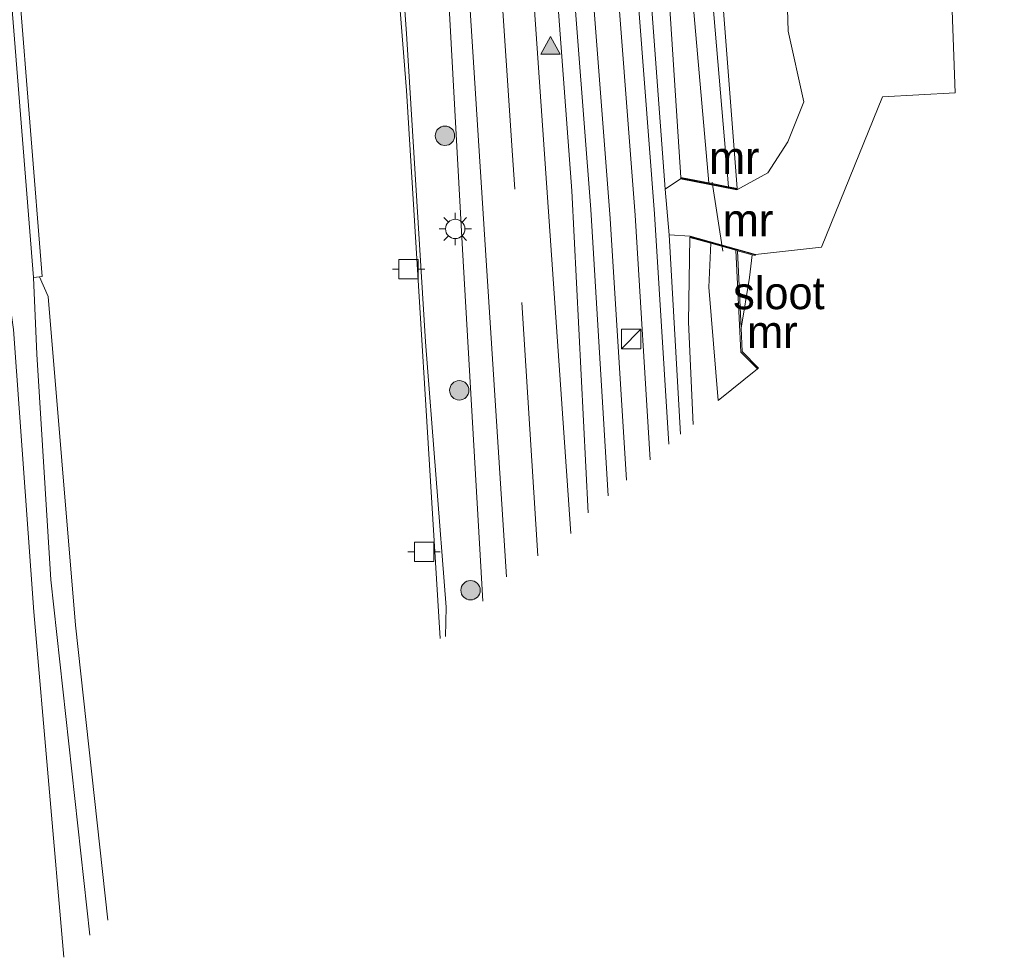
# Model space of a CAD drawing. Header units: millimetres. Extents: x 82463 to 85160, y 450000 to 452470.
# Tile 34 of 98: x 83445 to 83522, y 450663 to 450735. Entities that reach past the tile are written whole.
import ezdxf
from ezdxf.enums import TextEntityAlignment as Align

# ---------------------------------------------------------------- set-up
doc = ezdxf.new("R2010")
doc.units = ezdxf.units.MM
doc.linetypes.add('39strp', pattern=[12, 3, -9])
for name, color, linetype, lineweight in [('af-b5-muur', 8, 'muur', 18), ('af-bs-haagraster', 93, 'haag', 18), ('af-bs-muur', 8, 'muur', 18), ('af-bs-rasterhekwerk', 8, 'hekwerk', 18), ('bp-b5-bomenstruiken', 93, 'Continuous', 18), ('bp-bs-boom', 93, 'Continuous', 18), ('gw-bs-insteekwatergang', 93, 'Continuous', 18), ('gw-bs-kruinlijn', 93, 'Continuous', 18), ('iw-bs-afmeerconstructie', 213, 'Continuous', 18), ('mk-bs-39streep 0.15', 8, '39strp', 18), ('mk-bs-streep 0.15', 8, 'Continuous', 18), ('mk-bs-vlakmark', 8, 'Continuous', 18), ('og-b5-water', 153, 'Continuous', 18), ('og-bs-inrichtingselement', 253, 'Continuous', 18), ('og-bs-maaiveld', 253, 'Continuous', 18), ('og-bs-spoor', 253, 'Continuous', 18), ('og-bs-terreinafscheiding', 253, 'Continuous', 18), ('wh-bs-duiker', 8, 'duiker', 18), ('wh-bs-waterlijn', 133, 'Continuous', 18), ('wm-bs-lichtmast', 8, 'Continuous', 18)]:
    doc.layers.add(name, color=color, linetype=linetype, lineweight=lineweight)
doc.styles.add('rtw_iso', font='iso-rtw.shx')
doc.linetypes.add('duiker', pattern='A,0,-2,[15,RTW.shx,S=1,R=0,X=0,Y=0],-2', length=4)
doc.linetypes.add('haag', pattern='A,7,-1.5,[1,RTW.shx,S=0.75,R=45,X=0,Y=0],-1.5', length=10)
doc.linetypes.add('hekwerk', pattern='A,7,-1.5,[1,RTW.shx,S=0.75,R=0,X=0,Y=0],-1.5', length=10)
doc.linetypes.add('muur', pattern='A,8,-1,[6,RTW.shx,S=0.75,R=90,X=0,Y=0],-1', length=10)

# ---------------------------------------------------------------- blocks, each defined once
blk = doc.blocks.new('dtbattr-r')
at = {"style": 'rtw_iso'}
blk.add_attdef('TAG', text='', height=2.5, dxfattribs=at).set_placement((0, 0), align=Align.MIDDLE_CENTER)
blk = doc.blocks.new('verfsymbol')
for color in [252, 253]:
    blk.add_hatch(color=color).paths.add_polyline_path([(0.75, -0.625), (0, 0.75), (-0.75, -0.625)])
blk.add_lwpolyline([(0.75, -0.625), (0, 0.75), (-0.75, -0.625)], close=True)
blk = doc.blocks.new('kast')
blk.add_line((-0.75, -0.75), (0.75, 0.75))
blk.add_lwpolyline([(-0.75, 0.75), (0.75, 0.75), (0.75, -0.75), (-0.75, -0.75)], close=True)
blk = doc.blocks.new('boom')
blk.add_hatch(color=256).paths.add_polyline_path([(-0.75, 0, 1), (0.75, 0, 1)])
blk.add_circle((0, 0), 0.75)
blk = doc.blocks.new('lantaarnpaal')
for p, q in [((-0.884, 0.884), (-0.53, 0.53)), ((0, 0.75), (0, 1.25)), ((0.53, 0.53), (0.884, 0.884)), ((-0.75, 0), (-1.25, 0)), ((0.75, 0), (1.25, 0)), ((-0.53, -0.53), (-0.884, -0.884)), ((0, -0.75), (0, -1.25)), ((0.53, -0.53), (0.884, -0.884))]:
    blk.add_line(p, q)
blk.add_circle((0, 0), 0.75)
blk = doc.blocks.new('meerpaal')
for p, q in [((-0.75, 0), (-1.25, 0)), ((0.75, 0.75), (-0.75, 0.75)), ((-0.75, 0.75), (-0.75, -0.75)), ((0.75, -0.75), (0.75, 0.75)), ((0.75, 0), (1.25, 0)), ((-0.75, -0.75), (0.75, -0.75))]:
    blk.add_line(p, q)
blk = doc.blocks.new('dtbattr-l')
at = {"style": 'rtw_iso'}
blk.add_attdef('TAG', (0, 0), '', height=2.5, dxfattribs=at)

msp = doc.modelspace()

# ---------------------------------------------------------------- linework, layer by layer
at = {"layer": 'af-b5-muur'}
for points in [[(83432.843, 450882.354, -0.5), (83444.516, 450749.436, -0.5), (83447.22, 450715.583, -0.5), (83447.006, 450715.56, -0.5), (83446.55, 450715.509, 0.406), (83443.821, 450749.435, 0.407), (83443.168, 450756.378, 0.394), (83442.873, 450760.533, 0.425), (83441.563, 450776.716, 0.406), (83440.224, 450790.756, 0.471), (83440.364, 450790.769, 0.472), (83438.265, 450813.128, 0.482), (83438.07, 450815.383, 0.483), (83438.21, 450815.395, 0.483), (83435.835, 450842.326, 0.529), (83435.695, 450842.315, 0.51), (83434.163, 450860.617, 0.44), (83432.779, 450875.403, 0.429), (83432.104, 450883.16, 0.433)], [(83500.933, 450722.374, 0.008), (83500.913, 450722.276, 0.008), (83496.559, 450723.132, 0.166), (83496.579, 450723.23, 0.166), (83498.734, 450722.807, -1.236), (83500.248, 450722.509, -1.236)], [(83502.344, 450717.286, 0.008), (83502.318, 450717.19, 0.008), (83502.098, 450717.251, -0.11), (83500.949, 450717.569, -0.728), (83500.829, 450717.602, -1.105), (83498.883, 450718.141, -1.105), (83497.274, 450718.587, 0.166), (83497.3, 450718.683, 0.166)], [(83502.564, 450708.501, -0.726), (83502.494, 450708.431, -1.106), (83501.21, 450709.722, -1.106), (83500.829, 450717.602, -1.105), (83500.949, 450717.569, -0.728), (83501.224, 450711.589, -0.726), (83501.308, 450709.766, -0.726)]]:
    msp.add_polyline3d(points, close=True, dxfattribs=at)
at = {"layer": 'af-bs-haagraster'}
msp.add_polyline3d([(83521.573, 450743.943, -0.672), (83517.451, 450738.978, -0.531), (83517.774, 450729.776, -0.531)], dxfattribs=at)
at = {"layer": 'af-bs-muur'}
for points in [[(83496.569, 450723.181, 0.166), (83500.923, 450722.325, 0.008)], [(83497.287, 450718.635, 0.166), (83502.331, 450717.238, 0.008)]]:
    msp.add_polyline3d(points, dxfattribs=at)
at = {"layer": 'af-bs-rasterhekwerk'}
msp.add_polyline3d([(83502.344, 450717.286, 0.008), (83507.446, 450717.829, -0.304), (83512.171, 450729.454, -0.381), (83517.774, 450729.776, -0.531)], dxfattribs=at)
at = {"layer": 'bp-b5-bomenstruiken'}
msp.add_polyline3d([(83503.287, 450723.583, -0.11), (83500.913, 450722.276, 0.008), (83500.933, 450722.374, 0.008), (83498.249, 450757.223, -0.477), (83504.4, 450749.724, -0.531), (83504.877, 450734.533, -0.268), (83506.081, 450729.08, -0.286), (83504.844, 450725.978, -0.232)], close=True, dxfattribs=at)
at = {"layer": 'gw-bs-insteekwatergang'}
for points in [[(83520.954, 450786.232, -0.466), (83516.122, 450783.327, -0.44), (83495.99, 450772.459, -0.386), (83493.927, 450770.43, -0.092), (83493.666, 450767.97, 0.089), (83496.579, 450723.23, 0.166)], [(83500.933, 450722.374, 0.008), (83498.249, 450757.223, -0.477), (83497.742, 450763.779, -0.477)], [(83478.392, 450687.759, 0.088), (83478.434, 450690.032, 0.056), (83476.832, 450710.533, 0.051), (83475.365, 450734.341, 0.084), (83474.659, 450744.445, 0.13)], [(83497.517, 450704.134, 0.08), (83497.154, 450712.046, 0.089), (83497.274, 450718.587, 0.166)], [(83450.902, 450664.681, 0.311), (83447.884, 450692.136, 0.316), (83446.798, 450709.58, 0.348), (83446.55, 450715.509, 0.406)]]:
    msp.add_polyline3d(points, dxfattribs=at)
at = {"layer": 'gw-bs-kruinlijn'}
msp.add_polyline3d([(83502.098, 450717.251, -0.11), (83501.876, 450715.498, -0.522), (83501.224, 450711.589, -0.726)], dxfattribs=at)
at = {"layer": 'mk-bs-39streep 0.15'}
msp.add_polyline3d([(83483.542, 450725.308, 0.243), (83484.292, 450713.566, 0.243)], dxfattribs=at)
at = {"layer": 'mk-bs-streep 0.15'}
for points in [[(83473.674, 450837.811, 0.234), (83478.024, 450796.224, 0.284), (83480.702, 450767.746, 0.239), (83483.542, 450725.308, 0.243)], [(83484.292, 450713.566, 0.243), (83485.512, 450693.993, 0.276)]]:
    msp.add_polyline3d(points, dxfattribs=at)
at = {"layer": 'og-b5-water'}
for points in [[(83497.781, 450751.573, -1.237), (83500.248, 450722.509, -1.236), (83498.734, 450722.807, -1.236), (83496.568, 450747.459, -1.237), (83495.736, 450764.366, -1.237), (83495.443, 450768.339, -1.237), (83496.14, 450769.057, -1.237), (83511.013, 450777.687, -1.237), (83511.068, 450777.705, -1.237), (83513.432, 450773.888, -1.237), (83513.337, 450773.799, -1.237), (83508.163, 450770.884, -1.237), (83497.318, 450764.34, -1.237), (83496.894, 450763.479, -1.237)], [(83502.494, 450708.431, -1.106), (83499.457, 450705.997, -1.106), (83498.74, 450714.761, -1.106), (83498.883, 450718.141, -1.105), (83500.829, 450717.602, -1.105), (83501.21, 450709.722, -1.106)]]:
    msp.add_polyline3d(points, close=True, dxfattribs=at)
at = {"layer": 'og-bs-maaiveld'}
for points in [[(83442.873, 450760.533, 0.425), (83443.168, 450756.378, 0.394), (83443.821, 450749.435, 0.407), (83446.55, 450715.509, 0.406), (83447.006, 450715.56, -0.5)], [(83496.559, 450723.132, 0.166), (83496.579, 450723.23, 0.166), (83498.734, 450722.807, -1.236)], [(83500.248, 450722.509, -1.236), (83500.933, 450722.374, 0.008), (83500.913, 450722.276, 0.008)], [(83497.3, 450718.683, 0.166), (83497.274, 450718.587, 0.166), (83498.883, 450718.141, -1.105)], [(83502.344, 450717.286, 0.008), (83502.318, 450717.19, 0.008), (83502.098, 450717.251, -0.11), (83500.949, 450717.569, -0.728), (83500.829, 450717.602, -1.105)]]:
    msp.add_polyline3d(points, dxfattribs=at)
at = {"layer": 'og-bs-spoor'}
for points in [[(83479.894, 450831.025, 0.186), (83484.529, 450786.49, 0.189), (83489.616, 450720.745, 0.289), (83490.957, 450698.638, 0.321)], [(83481.538, 450829.232, 0.18), (83486, 450786.318, 0.18), (83491.115, 450720.06, 0.18), (83492.366, 450699.836, 0.18)], [(83494.206, 450701.399, 0.18), (83493.036, 450720.323, 0.18), (83487.938, 450786.711, 0.18), (83483.763, 450826.804, 0.18)], [(83495.638, 450702.616, 0.18), (83494.529, 450720.419, 0.18), (83489.468, 450786.73, 0.18), (83485.496, 450824.913, 0.18)]]:
    msp.add_polyline3d(points, dxfattribs=at)
at = {"layer": 'og-bs-terreinafscheiding'}
for points in [[(83470.542, 450841.227, 0.218), (83476.847, 450780.682, 0.238), (83478.961, 450757.155, 0.239), (83481.4, 450718.806, 0.257), (83483.099, 450692.375, 0.257)], [(83488.074, 450695.712, 0.23), (83481.634, 450788.506, 0.204), (83481.503, 450788.496, 0.204), (83479.384, 450808.728, 0.207), (83476.644, 450834.57, 0.21)], [(83495.659, 450718.792, 0.289), (83495.369, 450722.319, 0.316), (83490.722, 450784.864, 0.144), (83490.346, 450788.608, 0.144), (83490.289, 450788.602, 0.144)], [(83481.265, 450690.489, 0.257), (83479.693, 450717.661, 0.257), (83478.067, 450747.188, 0.257), (83475.842, 450774.741, 0.257), (83474.533, 450788.155, 0.208), (83469.863, 450787.805, 0.298)], [(83489.41, 450697.324, 0.212), (83488.156, 450722.202, 0.28), (83483.53, 450784.141, 0.194)], [(83498.249, 450757.223, -0.477), (83504.4, 450749.724, -0.531), (83504.877, 450734.533, -0.268), (83506.081, 450729.08, -0.286), (83504.844, 450725.978, -0.232), (83503.287, 450723.583, -0.11), (83500.913, 450722.276, 0.008), (83496.559, 450723.132, 0.166), (83495.369, 450722.319, 0.316)], [(83448.882, 450662.97, 0.311), (83446.564, 450689.669, 0.311), (83444.992, 450711.475, 0.311), (83444.188, 450717.226, 0.316), (83443.33, 450720.307, 0.361), (83441.845, 450722.657, 0.388), (83438.367, 450728.661, 0.375), (83437.031, 450732.009, 0.375), (83436.047, 450736.071, 0.375), (83434.625, 450747.549, 0.529), (83434.192, 450752.359, 0.529)], [(83502.344, 450717.286, 0.008), (83497.3, 450718.683, 0.166), (83495.659, 450718.792, 0.289)], [(83496.544, 450703.386, 0.225), (83495.659, 450718.792, 0.289)], [(83502.564, 450708.501, -0.726), (83501.308, 450709.766, -0.726), (83501.224, 450711.589, -0.726), (83500.949, 450717.569, -0.728)]]:
    msp.add_polyline3d(points, dxfattribs=at)
at = {"layer": 'wh-bs-duiker'}
msp.add_polyline3d([(83498.99, 450722.863, -0.979), (83499.823, 450717.541, -0.979)], dxfattribs=at)
at = {"layer": 'wh-bs-waterlijn'}
for points in [[(83432.843, 450882.354, -0.5), (83444.516, 450749.436, -0.5), (83447.22, 450715.583, -0.5), (83447.006, 450715.56, -0.5), (83447.668, 450714.036, -0.5), (83449.783, 450688.643, -0.5), (83452.279, 450665.848, -0.5)], [(83463.887, 450848.487, -0.5), (83464.592, 450840.537, -0.5), (83464.807, 450838.283, -0.5), (83466.784, 450815.61, -0.5), (83472.103, 450755.327, -0.5), (83474.226, 450744.3, -0.5), (83475.358, 450729.942, -0.5), (83477.968, 450687.609, -0.5)], [(83500.248, 450722.509, -1.236), (83498.734, 450722.807, -1.236), (83496.568, 450747.459, -1.237), (83495.736, 450764.366, -1.237), (83495.443, 450768.339, -1.237), (83496.14, 450769.057, -1.237), (83511.013, 450777.687, -1.237), (83511.068, 450777.705, -1.237), (83513.432, 450773.888, -1.237), (83513.337, 450773.799, -1.237), (83508.163, 450770.884, -1.237), (83497.318, 450764.34, -1.237), (83496.894, 450763.479, -1.237), (83497.781, 450751.573, -1.237), (83500.248, 450722.509, -1.236)], [(83502.494, 450708.431, -1.106), (83501.21, 450709.722, -1.106), (83500.829, 450717.602, -1.105), (83498.883, 450718.141, -1.105), (83498.74, 450714.761, -1.106), (83499.457, 450705.997, -1.106)]]:
    msp.add_polyline3d(points, dxfattribs=at)

# ---------------------------------------------------------------- block references
at = {"layer": 'af-b5-muur'}
ref = msp.add_blockref('dtbattr-r', (83498.746094, 450722.75, -0.302286), dxfattribs=at)
ref.add_attrib('TAG', 'mr', dxfattribs={"layer": '0', "height": 2.5, "style": 'rtw_iso'}).set_placement((83498.746094, 450722.75, -0.302286), align=Align.BOTTOM_LEFT)
ref = msp.add_blockref('dtbattr-r', (83499.808594, 450717.9375, -0.299111), dxfattribs=at)
ref.add_attrib('TAG', 'mr', dxfattribs={"layer": '0', "height": 2.5, "style": 'rtw_iso'}).set_placement((83499.808594, 450717.9375, -0.299111), align=Align.BOTTOM_LEFT)
ref = msp.add_blockref('dtbattr-r', (83501.695312, 450709.296875, -0.868625), dxfattribs=at)
ref.add_attrib('TAG', 'mr', dxfattribs={"layer": '0', "height": 2.5, "style": 'rtw_iso'}).set_placement((83501.695312, 450709.296875, -0.868625), align=Align.BOTTOM_LEFT)
at = {"layer": 'af-bs-muur'}
ref = msp.add_blockref('dtbattr-l', (83498.75694, 450722.750849, 0.086603), dxfattribs=at)
ref.add_attrib('TAG', 'mr', dxfattribs={"layer": '0', "height": 2.5, "style": 'rtw_iso'}).set_placement((83498.75694, 450722.750849, 0.086603), align=Align.BOTTOM_LEFT)
ref = msp.add_blockref('dtbattr-l', (83499.821673, 450717.93299, 0.086603), dxfattribs=at)
ref.add_attrib('TAG', 'mr', dxfattribs={"layer": '0', "height": 2.5, "style": 'rtw_iso'}).set_placement((83499.821673, 450717.93299, 0.086603), align=Align.BOTTOM_LEFT)
at = {"layer": 'bp-bs-boom'}
for p in [(83478.342, 450726.45, 0.23), (83479.449, 450706.779, 0.23), (83480.319, 450691.331, 0.23)]:
    msp.add_blockref('boom', p, dxfattribs=at)
at = {"layer": 'iw-bs-afmeerconstructie'}
for p in [(83475.527, 450716.131, 1.077), (83476.73, 450694.305, 1.136)]:
    msp.add_blockref('meerpaal', p, dxfattribs=at)
at = {"layer": 'mk-bs-vlakmark'}
msp.add_blockref('verfsymbol', (83486.501, 450733.368, 0.185), dxfattribs=at)
at = {"layer": 'og-b5-water'}
ref = msp.add_blockref('dtbattr-r', (83500.617188, 450712.296875, -1.105714), dxfattribs=at)
ref.add_attrib('TAG', 'sloot', dxfattribs={"layer": '0', "height": 2.5, "style": 'rtw_iso'}).set_placement((83500.617188, 450712.296875, -1.105714), align=Align.BOTTOM_LEFT)
at = {"layer": 'og-bs-inrichtingselement'}
msp.add_blockref('kast', (83492.731, 450710.745, 0.189), dxfattribs=at)
at = {"layer": 'wm-bs-lichtmast'}
msp.add_blockref('lantaarnpaal', (83479.136, 450719.248, 0.18), dxfattribs=at)

doc.saveas('drawing.dxf')
